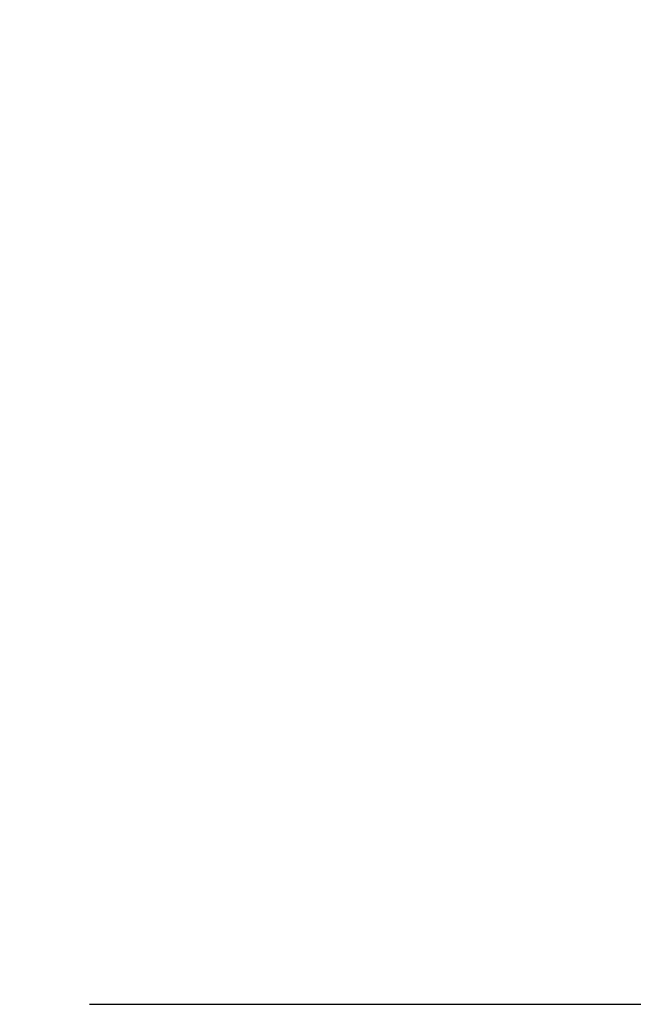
# Model space of a CAD drawing. Header units: millimetres. Extents: x 0 to 420, y 0 to 297.
# Tile 37 of 79: x 152 to 167, y 194 to 218. Entities that reach past the tile are written whole.
import ezdxf

# ---------------------------------------------------------------- set-up
doc = ezdxf.new("R2010")
doc.units = ezdxf.units.MM
doc.layers.add('CARTIGLIO', color=140, linetype='Continuous')
doc.styles.add('SLDTEXTSTYLE3', font='TXT', dxfattribs={"width": 0.75})
doc.dimstyles.new('SLDDIMSTYLE0', dxfattribs={"dimtxt": 3, "dimasz": 3, "dimexe": 0, "dimexo": 0.0625, "dimgap": 0.75, "dimtad": 1, "dimdec": 0, "dimlfac": 20, "dimrnd": 1e-09, "dimzin": 12, "dimdsep": 46, "dimtxsty": 'SLDTEXTSTYLE3', "dimsah": 1, "dimcen": 0.09, "dimadec": 0, "dimazin": 3, "dimtfac": 1, "dimtdec": 3, "dimtofl": 0, "dimtmove": 0, "dimatfit": 3, "dimfxl": 0, "dimfrac": 2, "dimtolj": 1, "dimtzin": 12, "dimarcsym": 0})

# ---------------------------------------------------------------- blocks, each defined once
blk = doc.blocks.new('_D')
at = {"layer": 'CARTIGLIO'}
for p, q in [((164.912, 239.473), (178.883, 239.473)), ((176.883, 239.473), (176.883, 194.481)), ((153.602, 194.481), (178.883, 194.481))]:
    blk.add_line(p, q, dxfattribs=at)
for points in [[(176.883, 239.473), (176.383, 236.473), (177.383, 236.473)], [(176.883, 194.481), (177.383, 197.481), (176.383, 197.481)]]:
    blk.add_solid(points, dxfattribs=at)
at = {"layer": 'CARTIGLIO', "insert": (173.016, 215.869), "char_height": 3, "attachment_point": 1, "rotation": 90, "style": 'SLDTEXTSTYLE3'}
blk.add_mtext('1', dxfattribs=at)

msp = doc.modelspace()

# ---------------------------------------------------------------- dimensions: what is measured, and where the dimension line sits
at = {"layer": 'CARTIGLIO'}
dim = msp.add_linear_dim(base=(176.883, 194.4807), p1=(162.91152, 239.47329), p2=(151.60152, 194.4807), angle=90, dimstyle='SLDDIMSTYLE0', dxfattribs=at)
dim.commit()
dim.dimension.update_dxf_attribs({"geometry": '_D', "text_midpoint": (176.883, 216.977), "dimtype": 160})

doc.saveas('drawing.dxf')
